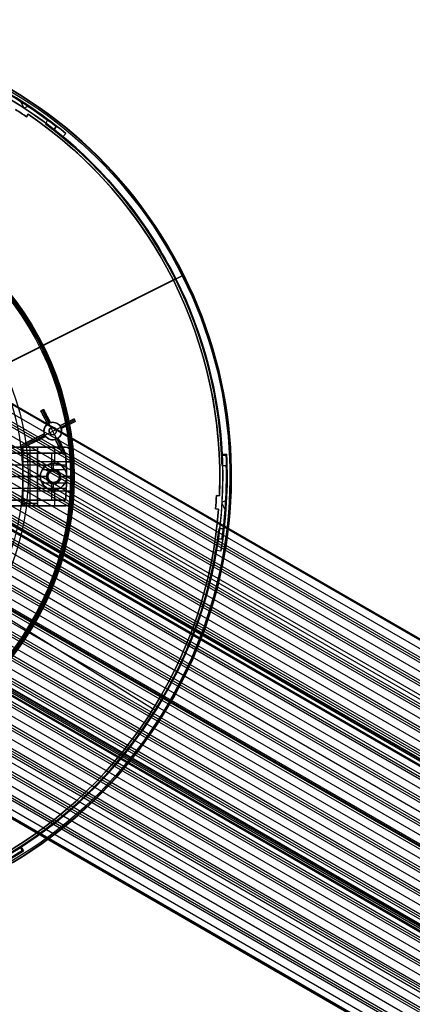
# Model space of a CAD drawing. Extents: x 16119 to 17321, y -6854 to -5812.
# Tile 66 of 68: x 16801 to 16934, y -6651 to -6316. Entities that reach past the tile are written whole.
import ezdxf

# ---------------------------------------------------------------- set-up
doc = ezdxf.new("R2010")
doc.units = 0
doc.layers.get('0').update_dxf_attribs({"linetype": 'CONTINUOUS'})
for name, color, linetype in [('BLANCO_METALICO', 7, 'CONTINUOUS'), ('COLOR', 7, 'CONTINUOUS'), ('LUZ', 7, 'CONTINUOUS')]:
    doc.layers.add(name, color=color, linetype=linetype)

msp = doc.modelspace()

# ---------------------------------------------------------------- linework, layer by layer
for p, q in [((17318.75, -6747.31, 52.34), (16776.63, -6434.32, 52.34)), ((16775.19, -6436.81, 51.18), (17320.54, -6751.67, 51.18)), ((17318.58, -6747.61, 50.83), (16776.46, -6434.62, 50.83)), ((16776.54, -6434.47, 51.58), (17318.67, -6747.46, 51.58)), ((17318.73, -6755.35, 52.38), (16773.14, -6440.35, 52.38)), ((16773.53, -6439.68, 51.96), (17319.12, -6754.68, 51.96)), ((16773.92, -6439.01, 51.54), (17319.51, -6754, 51.54)), ((16771.81, -6442.66, 52.75), (17317.4, -6757.65, 52.75)), ((17316.07, -6759.96, 53.12), (16770.48, -6444.96, 53.12)), ((17313.33, -6764.71, 56.44), (16771.43, -6451.85, 56.44)), ((17312.63, -6765.91, 54.71), (16771.78, -6453.65, 54.71)), ((16772.27, -6454.83, 55.13), (17312.25, -6766.58, 55.13)), ((17311.86, -6767.25, 55.55), (16772.72, -6455.98, 55.55)), ((16786.43, -6455.07, 53.55), (17315.68, -6760.63, 53.55)), ((17315.29, -6761.3, 53.97), (16786.65, -6456.09, 53.97)), ((16773.8, -6459.67, 55.93), (17310.53, -6769.56, 55.93)), ((16785.16, -6458.3, 54.34), (17313.96, -6763.6, 54.34)), ((17309.2, -6771.86, 56.3), (16774.57, -6463.19, 56.3)), ((16774.8, -6464.22, 56.72), (17308.81, -6772.53, 56.72)), ((17308.42, -6773.2, 57.14), (16775, -6465.23, 57.14)), ((16775.38, -6468.52, 57.51), (17307.09, -6775.51, 57.51)), ((17305.76, -6777.81, 57.88), (16775.56, -6471.7, 57.88)), ((16775.61, -6472.63, 58.3), (17305.37, -6778.48, 58.3)), ((17304.99, -6779.15, 58.73), (16775.65, -6473.54, 58.73)), ((16775.55, -6476.55, 59.1), (17303.66, -6781.46, 59.1)), ((16775.69, -6477.09, 61), (17303.46, -6781.8, 61)), ((17301.12, -6780.25, 61.73), (16775.78, -6476.94, 61.73)), ((17304.43, -6780.11, 60.55), (16775.8, -6474.9, 60.55)), ((17298.78, -6778.71, 62.46), (16775.86, -6476.8, 62.46)), ((16775.88, -6474.76, 61.28), (17302.09, -6778.56, 61.28)), ((16775.97, -6474.61, 62.01), (17299.75, -6777.02, 62.01)), ((17299.75, -6777.02, 62.01), (16775.97, -6474.61, 62.01)), ((17296.15, -6775.8, 63.21), (16776.04, -6475.52, 63.21)), ((17301.55, -6785.11, 60.31), (16775.12, -6481.17, 60.31)), ((16775.21, -6480.33, 59.89), (17301.94, -6784.43, 59.89)), ((17302.33, -6783.76, 59.47), (16775.29, -6479.48, 59.47)), ((16774.63, -6483.96, 60.68), (17300.22, -6787.41, 60.68)), ((16773.83, -6487.47, 61.48), (17298.5, -6790.39, 61.48)), ((17298.89, -6789.71, 61.06), (16774.02, -6486.68, 61.06)), ((16772.81, -6490.85, 62.27), (17296.78, -6793.36, 62.27)), ((17298.11, -6791.06, 61.9), (16773.63, -6488.25, 61.9)), ((16771.59, -6494.11, 63.06), (17295.07, -6796.34, 63.06)), ((17295.45, -6795.66, 62.64), (16771.88, -6493.38, 62.64)), ((16770.17, -6497.26, 63.86), (17293.35, -6799.31, 63.86)), ((17294.68, -6797.01, 63.49), (16771.29, -6494.83, 63.49)), ((16766.75, -6503.22, 65.44), (17289.91, -6805.26, 65.44)), ((17287.8, -6808.91, 66.66), (16764.27, -6506.65, 66.66)), ((16764.75, -6506.03, 66.24), (17288.19, -6808.24, 66.24)), ((17288.58, -6807.57, 65.81), (16765.23, -6505.41, 65.81)), ((17291.24, -6802.96, 65.07), (16779.87, -6507.72, 65.07)), ((16780.33, -6507.09, 64.65), (17291.63, -6802.29, 64.65)), ((17291.77, -6802.05, 66.4), (16780.47, -6506.85, 66.4)), ((17292.02, -6801.62, 64.23), (16780.54, -6506.32, 64.23)), ((16760.16, -6511.32, 67.82), (17284.76, -6814.19, 67.82)), ((17285.15, -6813.52, 67.4), (16760.73, -6510.75, 67.4)), ((16762.56, -6508.73, 67.03), (17286.48, -6811.22, 67.03)), ((16757.55, -6513.78, 68.62), (17283.04, -6817.17, 68.62)), ((17284.37, -6814.86, 68.25), (16759.58, -6511.87, 68.25)), ((17271.79, -6817.99, 74.46), (16751.72, -6517.73, 74.46)), ((17280.07, -6822.3, 71.8), (16752.34, -6517.62, 71.8)), ((16752.43, -6517.47, 72.53), (17277.73, -6820.76, 72.53)), ((16752.51, -6517.32, 73.26), (17275.4, -6819.21, 73.26)), ((17280.93, -6820.81, 69.83), (16754.02, -6516.6, 69.83)), ((16754.71, -6516.11, 69.41), (17281.32, -6820.14, 69.41)), ((17281.71, -6819.47, 68.99), (16755.39, -6515.6, 68.99)), ((17277.5, -6826.77, 71.42), (16747.47, -6520.76, 71.42)), ((16748.3, -6520.34, 71), (17277.89, -6826.09, 71)), ((17278.27, -6825.42, 70.57), (16749.1, -6519.9, 70.57)), ((16750.51, -6518.8, 72.25), (17279.1, -6823.99, 72.25)), ((17276.76, -6822.44, 72.98), (16750.59, -6518.66, 72.98)), ((17274.42, -6820.9, 73.71), (16750.67, -6518.51, 73.71)), ((17274.42, -6820.9, 73.71), (16750.67, -6518.51, 73.71)), ((16751.64, -6518.3, 70.2), (17279.6, -6823.12, 70.2)), ((17274.06, -6832.72, 73.01), (16739.68, -6524.19, 73.01)), ((16740.67, -6523.87, 72.58), (17274.45, -6832.05, 72.58)), ((17274.84, -6831.37, 72.16), (16741.64, -6523.53, 72.16)), ((16744.66, -6522.2, 71.79), (17276.17, -6829.07, 71.79)), ((17270.21, -6839.39, 76.35), (16728.41, -6526.58, 76.35)), ((17270.62, -6838.67, 74.59), (16730.12, -6526.61, 74.59)), ((16731.38, -6526.44, 74.17), (17271.01, -6838, 74.17)), ((16732.59, -6526.24, 73.75), (17271.4, -6837.32, 73.75)), ((16736.28, -6525.3, 73.38), (17272.73, -6835.02, 73.38)), ((16718.94, -6534.23, 76.92), (17264.53, -6849.23, 76.92)), ((16720.27, -6531.93, 76.55), (17265.86, -6846.92, 76.55)), ((16716.84, -6537.88, 78.14), (17262.23, -6852.76, 78.14)), ((17263.75, -6850.57, 77.77), (16718.17, -6535.58, 77.77)), ((16718.55, -6534.9, 77.34), (17264.14, -6849.9, 77.34)), ((17267.97, -6843.28, 75.33), (16739.45, -6538.14, 75.33)), ((16740.25, -6535.53, 74.96), (17269.29, -6840.97, 74.96)), ((16715.51, -6540.18, 78.51), (17257.63, -6853.18, 78.51)), ((17257.74, -6852.98, 79.48), (16715.62, -6539.99, 79.48)), ((17257.85, -6852.79, 80.46), (16715.73, -6539.79, 80.46)), ((17267.19, -6844.62, 76.18), (16736.96, -6538.49, 76.18)), ((16738.63, -6538.56, 75.76), (17267.58, -6843.95, 75.76))]:
    msp.add_line(p, q)
at = {"layer": 'BLANCO_METALICO'}
for p, q in [((16801.68, -6461.51, 184.65), (16756.61, -6461.51, 184.65)), ((16756.61, -6461.51, 186.15), (16801.68, -6461.51, 186.15)), ((16801.68, -6461.51, 187.65), (16790.53, -6461.51, 187.65)), ((16790.53, -6461.51, 190.15), (16801.68, -6461.51, 190.15)), ((16790.53, -6461.51, 188.9), (16801.68, -6461.51, 188.9)), ((16801.68, -6463.51, 190.15), (16790.53, -6463.51, 190.15)), ((16801.68, -6463.51, 188.9), (16790.53, -6463.51, 188.9)), ((16790.78, -6463.51, 187.65), (16801.68, -6463.51, 187.65)), ((16801.68, -6461.51, 190.15), (16801.68, -6461.51, 187.65)), ((16801.68, -6461.51, 187.65), (16801.68, -6461.51, 184.65)), ((16801.68, -6463.51, 190.15), (16801.68, -6461.51, 190.15)), ((16801.68, -6461.51, 184.65), (16801.68, -6471.51, 184.65)), ((16801.68, -6461.51, 184.65), (16806.68, -6461.51, 184.65)), ((16806.68, -6461.51, 190.15), (16801.68, -6461.51, 190.15)), ((16801.68, -6461.51, 187.65), (16806.68, -6461.51, 187.65)), ((16801.68, -6461.51, 186.15), (16806.68, -6461.51, 186.15)), ((16801.68, -6461.51, 188.9), (16806.68, -6461.51, 188.9)), ((16801.68, -6462.51, 190.15), (16806.68, -6462.51, 190.15)), ((16801.68, -6463.51, 187.65), (16801.68, -6463.51, 190.15)), ((16801.68, -6471.51, 187.65), (16801.68, -6463.51, 187.65)), ((16801.68, -6463.51, 190.15), (16806.68, -6463.51, 190.15)), ((16806.68, -6463.51, 187.65), (16801.68, -6463.51, 187.65)), ((16801.68, -6463.51, 188.9), (16806.68, -6463.51, 188.9)), ((16804.18, -6471.51, 184.65), (16804.18, -6461.51, 184.65)), ((16804.18, -6463.51, 190.15), (16804.18, -6461.51, 190.15)), ((16804.18, -6461.51, 184.65), (16804.18, -6461.51, 187.65)), ((16804.18, -6461.51, 187.65), (16804.18, -6461.51, 190.15)), ((16804.18, -6471.51, 187.65), (16804.18, -6463.51, 187.65)), ((16804.18, -6463.51, 190.15), (16804.18, -6463.51, 187.65)), ((16806.68, -6461.51, 190.15), (16816.22, -6461.51, 190.15)), ((16816.22, -6461.51, 187.65), (16806.68, -6461.51, 187.65)), ((16806.68, -6461.51, 187.65), (16806.68, -6461.51, 190.15)), ((16806.68, -6461.51, 184.65), (16806.68, -6461.51, 187.65)), ((16816.22, -6461.51, 184.65), (16806.68, -6461.51, 184.65)), ((16806.68, -6461.51, 190.15), (16806.68, -6463.51, 190.15)), ((16806.68, -6471.51, 184.65), (16806.68, -6461.51, 184.65)), ((16806.68, -6461.51, 188.9), (16816.22, -6461.51, 188.9)), ((16806.68, -6461.51, 186.15), (16816.22, -6461.51, 186.15)), ((16806.68, -6463.51, 187.65), (16816.22, -6463.51, 187.65)), ((16816.22, -6463.51, 190.15), (16806.68, -6463.51, 190.15)), ((16806.68, -6463.51, 190.15), (16806.68, -6463.51, 187.65)), ((16806.68, -6463.51, 187.65), (16806.68, -6471.51, 187.65)), ((16816.22, -6463.51, 188.9), (16806.68, -6463.51, 188.9)), ((16811.45, -6461.51, 190.15), (16811.45, -6461.51, 187.65)), ((16811.45, -6461.51, 187.65), (16811.45, -6461.51, 184.65)), ((16811.45, -6463.51, 190.15), (16811.45, -6463.51, 187.65)), ((16811.62, -6469.59, 187.65), (16811.62, -6463.51, 187.65)), ((16812.62, -6463.51, 190.15), (16812.62, -6461.51, 190.15)), ((16812.62, -6467.03, 184.65), (16812.62, -6461.51, 184.65)), ((16816.22, -6461.51, 187.65), (16816.22, -6461.51, 190.15)), ((16816.22, -6461.51, 184.65), (16816.22, -6461.51, 187.65)), ((16816.22, -6463.51, 190.15), (16816.22, -6463.51, 187.65)), ((16817.57, -6462.03, 187.65), (16817.57, -6462.03, 190.15)), ((16817.57, -6462.03, 187.65), (16817.57, -6462.03, 184.65)), ((16818.21, -6463.34, 187.65), (16818.21, -6463.34, 190.15)), ((16818.21, -6463.34, 184.65), (16818.21, -6463.34, 187.65)), ((16791.12, -6467.51, 187.65), (16801.68, -6467.51, 187.65)), ((16806.68, -6466.51, 184.65), (16801.68, -6466.51, 184.65)), ((16801.68, -6467.51, 187.65), (16806.68, -6467.51, 187.65)), ((16818.43, -6466.51, 184.65), (16806.68, -6466.51, 184.65)), ((16806.68, -6467.51, 187.65), (16816.48, -6467.51, 187.65)), ((16812.18, -6467.01, 184.65), (16812.18, -6467.01, 174.65)), ((16812.18, -6469.01, 174.65), (16812.18, -6467.01, 174.65)), ((16816.43, -6466.51, 190.15), (16818.43, -6466.51, 190.15)), ((16811.09, -6469.26, 174.65), (16808.28, -6469.26, 174.65)), ((16812.18, -6469.51, 175.15), (16812.18, -6469.01, 174.65)), ((16812.18, -6469.51, 175.15), (16812.18, -6469.51, 187.65)), ((16816.08, -6469.26, 174.65), (16813.27, -6469.26, 174.65)), ((16792.56, -6471.51, 184.65), (16801.68, -6471.51, 184.65)), ((16801.68, -6471.51, 187.65), (16798.56, -6471.51, 187.65)), ((16801.68, -6479.51, 187.65), (16801.68, -6471.51, 187.65)), ((16801.68, -6471.51, 184.65), (16801.68, -6481.51, 184.65)), ((16806.68, -6471.51, 184.65), (16801.68, -6471.51, 184.65)), ((16801.68, -6471.51, 187.65), (16806.68, -6471.51, 187.65)), ((16804.18, -6481.51, 184.65), (16804.18, -6471.51, 184.65)), ((16804.18, -6479.51, 187.65), (16804.18, -6471.51, 187.65)), ((16810.18, -6471.51, 187.65), (16806.68, -6471.51, 187.65)), ((16806.68, -6471.51, 187.65), (16806.68, -6479.51, 187.65)), ((16806.68, -6481.51, 184.65), (16806.68, -6471.51, 184.65)), ((16806.68, -6471.51, 184.65), (16807.68, -6471.51, 184.65)), ((16807.68, -6471.51, 184.65), (16807.68, -6471.51, 174.65)), ((16807.68, -6471.51, 174.65), (16809.68, -6471.51, 174.65)), ((16811.09, -6473.76, 174.65), (16808.28, -6473.76, 174.65)), ((16809.68, -6471.51, 174.65), (16810.18, -6471.51, 175.15)), ((16810.18, -6471.51, 175.15), (16810.18, -6471.51, 187.65)), ((16811.62, -6479.51, 187.65), (16811.62, -6473.43, 187.65)), ((16812.18, -6473.51, 175.15), (16812.18, -6473.51, 187.65)), ((16812.18, -6473.51, 175.15), (16812.18, -6474.01, 174.65)), ((16812.18, -6476.01, 174.65), (16812.18, -6474.01, 174.65)), ((16816.08, -6473.76, 174.65), (16813.27, -6473.76, 174.65)), ((16814.18, -6471.51, 175.15), (16814.18, -6471.51, 187.65)), ((16814.18, -6471.51, 175.15), (16814.68, -6471.51, 174.65)), ((16816.56, -6471.51, 187.65), (16814.18, -6471.51, 187.65)), ((16814.68, -6471.51, 174.65), (16816.68, -6471.51, 174.65)), ((16816.56, -6471.51, 190.15), (16816.56, -6471.51, 187.65)), ((16818.56, -6471.51, 190.15), (16816.56, -6471.51, 190.15)), ((16816.68, -6471.51, 174.65), (16816.68, -6471.51, 184.65)), ((16816.68, -6471.51, 184.65), (16818.56, -6471.51, 184.65)), ((16819.18, -6471.51, 171.65), (16818.38, -6471.51, 171.65)), ((16818.38, -6471.51, 171.65), (16818.38, -6471.51, 170.03)), ((16818.56, -6471.51, 187.65), (16818.56, -6471.51, 190.15)), ((16818.56, -6471.51, 184.65), (16818.56, -6471.51, 187.65)), ((16819.18, -6471.51, 170.03), (16819.18, -6471.51, 171.65)), ((16819.18, -6471.51, 170.03), (16819.18, -6471.51, 168.53)), ((16791.12, -6475.51, 187.65), (16801.68, -6475.51, 187.65)), ((16801.68, -6475.51, 187.65), (16806.68, -6475.51, 187.65)), ((16806.68, -6476.51, 184.65), (16801.68, -6476.51, 184.65)), ((16806.68, -6475.51, 187.65), (16816.48, -6475.51, 187.65)), ((16818.43, -6476.51, 184.65), (16806.68, -6476.51, 184.65)), ((16812.18, -6476.01, 184.65), (16812.18, -6476.01, 174.65)), ((16812.62, -6481.51, 184.65), (16812.62, -6475.99, 184.65)), ((16816.43, -6476.51, 190.15), (16818.43, -6476.51, 190.15)), ((16790.53, -6479.51, 190.15), (16801.68, -6479.51, 190.15)), ((16790.53, -6479.51, 188.9), (16801.68, -6479.51, 188.9)), ((16801.68, -6479.51, 187.65), (16790.78, -6479.51, 187.65)), ((16801.68, -6479.51, 190.15), (16801.68, -6479.51, 187.65)), ((16801.68, -6481.51, 190.15), (16801.68, -6479.51, 190.15)), ((16806.68, -6479.51, 190.15), (16801.68, -6479.51, 190.15)), ((16801.68, -6479.51, 187.65), (16806.68, -6479.51, 187.65)), ((16801.68, -6479.51, 188.9), (16806.68, -6479.51, 188.9)), ((16801.68, -6480.51, 190.15), (16806.68, -6480.51, 190.15)), ((16804.18, -6481.51, 190.15), (16804.18, -6479.51, 190.15)), ((16804.18, -6479.51, 187.65), (16804.18, -6479.51, 190.15)), ((16806.68, -6479.51, 187.65), (16806.68, -6479.51, 190.15)), ((16806.68, -6479.51, 190.15), (16816.22, -6479.51, 190.15)), ((16816.22, -6479.51, 187.65), (16806.68, -6479.51, 187.65)), ((16806.68, -6479.51, 190.15), (16806.68, -6481.51, 190.15)), ((16806.68, -6479.51, 188.9), (16816.22, -6479.51, 188.9)), ((16811.45, -6479.51, 190.15), (16811.45, -6479.51, 187.65)), ((16812.62, -6481.51, 190.15), (16812.62, -6479.51, 190.15)), ((16816.22, -6479.51, 187.65), (16816.22, -6479.51, 190.15)), ((16817.57, -6480.98, 187.65), (16817.57, -6480.98, 190.15)), ((16817.57, -6480.98, 187.65), (16817.57, -6480.98, 184.65)), ((16818.21, -6479.68, 190.15), (16818.21, -6479.68, 187.65)), ((16818.21, -6479.68, 187.65), (16818.21, -6479.68, 184.65)), ((16756.61, -6481.51, 184.65), (16801.68, -6481.51, 184.65)), ((16801.68, -6481.51, 186.15), (16756.61, -6481.51, 186.15)), ((16801.68, -6481.51, 190.15), (16790.53, -6481.51, 190.15)), ((16790.53, -6481.51, 187.65), (16801.68, -6481.51, 187.65)), ((16801.68, -6481.51, 188.9), (16790.53, -6481.51, 188.9)), ((16801.68, -6481.51, 187.65), (16801.68, -6481.51, 190.15)), ((16801.68, -6481.51, 184.65), (16801.68, -6481.51, 187.65)), ((16806.68, -6481.51, 184.65), (16801.68, -6481.51, 184.65)), ((16801.68, -6481.51, 190.15), (16806.68, -6481.51, 190.15)), ((16806.68, -6481.51, 187.65), (16801.68, -6481.51, 187.65)), ((16801.68, -6481.51, 186.15), (16806.68, -6481.51, 186.15)), ((16801.68, -6481.51, 188.9), (16806.68, -6481.51, 188.9)), ((16804.18, -6481.51, 187.65), (16804.18, -6481.51, 184.65)), ((16804.18, -6481.51, 190.15), (16804.18, -6481.51, 187.65)), ((16806.68, -6481.51, 190.15), (16806.68, -6481.51, 187.65)), ((16806.68, -6481.51, 187.65), (16816.22, -6481.51, 187.65)), ((16816.22, -6481.51, 190.15), (16806.68, -6481.51, 190.15)), ((16806.68, -6481.51, 184.65), (16816.22, -6481.51, 184.65)), ((16806.68, -6481.51, 187.65), (16806.68, -6481.51, 184.65)), ((16816.22, -6481.51, 188.9), (16806.68, -6481.51, 188.9)), ((16816.22, -6481.51, 186.15), (16806.68, -6481.51, 186.15)), ((16811.45, -6481.51, 190.15), (16811.45, -6481.51, 187.65)), ((16811.45, -6481.51, 187.65), (16811.45, -6481.51, 184.65)), ((16816.22, -6481.51, 190.15), (16816.22, -6481.51, 187.65)), ((16816.22, -6481.51, 187.65), (16816.22, -6481.51, 184.65))]:
    msp.add_line(p, q, dxfattribs=at)
at = {"layer": 'BLANCO_METALICO', "extrusion": (0, 1, 0)}
for points in [[(-16819.18, 168.53, 0.414214), (-16817.88, 167.23), (-16745.18, 167.23, 0.414214), (-16744.68, 167.73), (-16744.68, 168.03)], [(-16744.68, 168.03), (-16817.88, 168.03, -0.414214), (-16818.38, 168.53), (-16818.38, 170.03)]]:
    msp.add_lwpolyline(points, format="xyb", dxfattribs=at)
at = {"layer": 'BLANCO_METALICO', "extrusion": (0, 0, -1)}
for centre, radius, start, end in [((-16719.68, -6471.51, -171.65), 99.1, 360, 180), ((-16719.68, -6471.51, -170.03), 98.7, 360, 180), ((-16719.68, -6471.51, -168.53), 98.7, 360, 180), ((-16719.68, -6471.51, -168.03), 98.2, 360, 180), ((-16719.68, -6471.51, -171.65), 99.5, 0, 180), ((-16719.68, -6471.51, -170.84), 99.5, 0, 180), ((-16719.68, -6471.51, -169.28), 99.5, 0, 180), ((-16719.68, -6471.51, -167.23), 98.2, 0, 180), ((-16816.22, -6463.51, -190.15), 2, 90, 175.0052), ((-16724.68, -6471.51, -187.65), 91.88, 175.0052, 180), ((-16724.68, -6471.51, -188.9), 91.88, 175.0052, 180), ((-16724.68, -6471.51, -190.15), 93.88, 175.0052, 180), ((-16724.68, -6471.51, -186.15), 93.88, 175.0052, 180), ((-16812.18, -6471.51, -184.65), 4.5, 360, 180), ((-16812.18, -6471.51, -179.65), 4.5, 360, 180), ((-16812.18, -6471.51, -174.9), 2.25, 0, 180), ((-16812.18, -6471.51, -175.15), 2, 0, 180), ((-16719.68, -6471.51, -171.65), 99.5, 180, 360), ((-16719.68, -6471.51, -170.84), 99.5, 180, 360), ((-16719.68, -6471.51, -169.28), 99.5, 180, 360), ((-16719.68, -6471.51, -171.65), 99.1, 180, 0), ((-16719.68, -6471.51, -170.03), 98.7, 180, 0), ((-16719.68, -6471.51, -168.53), 98.7, 180, 0), ((-16719.68, -6471.51, -167.23), 98.2, 180, 0), ((-16719.68, -6471.51, -168.03), 98.2, 180, 0), ((-16812.18, -6471.51, -184.65), 4.5, 180, 0), ((-16812.18, -6471.51, -175.15), 2, 180, 360), ((-16812.18, -6471.51, -183.24), 2, 180, 0), ((-16724.68, -6471.51, -187.65), 91.88, 180, 184.9948), ((-16724.68, -6471.51, -190.15), 93.88, 180, 184.9948), ((-16724.68, -6471.51, -188.9), 93.88, 180, 184.9948), ((-16816.22, -6479.51, -190.15), 2, 184.9948, 270), ((-16816.22, -6479.51, -188.9), 2, 184.9948, 270), ((-16816.22, -6479.51, -186.15), 2, 184.9948, 270)]:
    msp.add_arc(centre, radius, start, end, dxfattribs=at)
at = {"layer": 'BLANCO_METALICO'}
for centre, radius, start, end in [((16719.68, -6471.51, 170.03), 99.5, 360, 180), ((16719.68, -6471.51, 168.53), 99.5, 0, 180), ((16719.68, -6471.51, 171.65), 98.7, 360, 180), ((16719.68, -6471.51, 170.84), 98.7, 360, 180), ((16816.22, -6463.51, 187.65), 2, 4.9948, 90), ((16816.22, -6463.51, 184.65), 2, 4.9948, 90), ((16816.22, -6463.51, 188.9), 2, 4.9948, 90), ((16816.22, -6463.51, 186.15), 2, 4.9948, 90), ((16724.68, -6471.51, 190.15), 91.88, 360, 4.9948), ((16724.68, -6471.51, 187.65), 93.88, 0, 4.9948), ((16724.68, -6471.51, 184.65), 93.88, 360, 4.9948), ((16724.68, -6471.51, 188.9), 93.88, 360, 4.9948), ((16812.18, -6471.51, 174.65), 4.5, 360, 180), ((16812.18, -6471.51, 174.65), 2.5, 0, 180), ((16812.18, -6471.51, 187.65), 2, 0, 180), ((16812.18, -6471.51, 183.24), 2, 360, 180), ((16719.68, -6471.51, 170.03), 99.5, 180, 360), ((16719.68, -6471.51, 168.53), 99.5, 180, 360), ((16719.68, -6471.51, 171.65), 98.7, 180, 0), ((16719.68, -6471.51, 170.84), 98.7, 180, 0), ((16812.18, -6471.51, 174.65), 4.5, 180, 0), ((16812.18, -6471.51, 179.65), 4.5, 180, 0), ((16812.18, -6471.51, 174.65), 2.5, 180, 360), ((16812.18, -6471.51, 174.9), 2.25, 180, 360), ((16812.18, -6471.51, 187.65), 2, 180, 360), ((16724.68, -6471.51, 190.15), 91.88, 355.0052, 0), ((16724.68, -6471.51, 188.9), 91.88, 355.0052, 360), ((16724.68, -6471.51, 187.65), 93.88, 355.0052, 0), ((16724.68, -6471.51, 184.65), 93.88, 355.0052, 0), ((16724.68, -6471.51, 186.15), 93.88, 355.0052, 360), ((16816.22, -6479.51, 187.65), 2, 270, 355.0052), ((16816.22, -6479.51, 184.65), 2, 270, 355.0052)]:
    msp.add_arc(centre, radius, start, end, dxfattribs=at)
at = {"layer": 'COLOR'}
for p, q in [((16802.06, -6346.15, -34.1), (16800.75, -6343.54, -34.1)), ((16803.75, -6345.49, -34.1), (16802.22, -6346.26, -34.1)), ((16803.03, -6345.02, -30.6), (16803.03, -6345.02, -34.1)), ((16801.11, -6347.93, -10.84), (16801.11, -6347.93, -30.6)), ((16803.53, -6348.34, -11.27), (16802.98, -6349.18, -10.84)), ((16802.98, -6349.18, -30.6), (16803.53, -6348.34, -30.6)), ((16802.98, -6349.18, -20.72), (16803.53, -6348.34, -20.72)), ((16802.98, -6349.18, -10.84), (16802.98, -6349.18, -30.6)), ((16803.26, -6348.76, -30.6), (16803.26, -6348.76, -11.06)), ((16803.53, -6348.34, -30.6), (16803.53, -6348.34, -11.27)), ((16816.3, -6354.84, -34.1), (16815.36, -6355.99, -34.1)), ((16816.3, -6354.84, -30.6), (16815.36, -6355.99, -30.6)), ((16816.3, -6354.84, -32.35), (16815.36, -6355.99, -32.35)), ((16815.36, -6355.99, -34.1), (16815.36, -6355.99, -30.6)), ((16815.83, -6355.41, -34.1), (16815.83, -6355.41, -30.6)), ((16816.3, -6354.84, -30.6), (16816.3, -6354.84, -34.1)), ((16786.73, -6437.91, 22.45), (16855.92, -6403.23, -10.54)), ((16853.78, -6404.3, -35.8), (16856.46, -6402.96, -35.8)), ((16856.46, -6402.96, -11.46), (16856.46, -6402.96, -35.8)), ((16852.89, -6404.75, -11.27), (16774.3, -6444.14, 26.2)), ((16853.78, -6404.3, -30.6), (16852.89, -6404.75, -30.6)), ((16852.89, -6404.75, -11.27), (16852.89, -6404.75, -30.6)), ((16853.78, -6404.3, -35.8), (16853.78, -6404.3, -30.6)), ((16807.87, -6449.12, 13.46), (16808.76, -6448.68, 13.04)), ((16808.76, -6448.68, 10.7), (16807.87, -6449.12, 10.7)), ((16807.87, -6449.12, 12.08), (16808.76, -6448.68, 12.08)), ((16807.87, -6449.12, 13.46), (16807.87, -6449.12, 10.7)), ((16807.87, -6449.12, 10.7), (16810.13, -6453.63, 5.66)), ((16808.32, -6448.9, 10.7), (16808.32, -6448.9, 13.25)), ((16808.32, -6448.9, 10.7), (16810.56, -6453.37, 5.7)), ((16808.38, -6450.14, 9.56), (16810.13, -6453.63, 9.56)), ((16808.76, -6448.68, 10.7), (16808.76, -6448.68, 13.04)), ((16811.02, -6453.18, 5.66), (16808.76, -6448.68, 10.7)), ((16809, -6451.38, 8.18), (16809.89, -6450.93, 8.18)), ((16811.02, -6453.18, 9.35), (16809.37, -6449.88, 9.35)), ((16809.89, -6450.93, 8.18), (16809.89, -6450.93, 12.8)), ((16809, -6451.38, 8.18), (16809, -6451.38, 13.21)), ((16810.13, -6453.63, 12.94), (16810.13, -6453.63, 5.66)), ((16810.56, -6453.37, 5.7), (16810.56, -6453.37, -7.3)), ((16811.34, -6454.93, -7.3), (16810.56, -6453.37, -7.3)), ((16811.02, -6453.18, 5.66), (16811.02, -6453.18, 12.53)), ((16814.32, -6454.28, 11.24), (16819.13, -6451.87, 9.03)), ((16819.13, -6451.87, 9.03), (16814.32, -6454.28, 3.66)), ((16814.32, -6454.28, 7.45), (16817.71, -6452.58, 7.45)), ((16814.32, -6454.28, 11.24), (16814.32, -6454.28, 3.66)), ((16814.58, -6454.71, 3.7), (16819.32, -6452.34, 8.99)), ((16819.5, -6452.8, 8.95), (16814.77, -6455.17, 11.11)), ((16814.77, -6455.17, 3.66), (16819.5, -6452.8, 8.95)), ((16814.77, -6455.17, 7.39), (16818.1, -6453.5, 7.39)), ((16816.72, -6453.07, 6.35), (16816.72, -6453.07, 10.14)), ((16817.17, -6453.97, 6.35), (16816.72, -6453.07, 6.35)), ((16817.14, -6453.99, 10.03), (16817.14, -6453.99, 6.3)), ((16819.13, -6451.87, 9.03), (16819.5, -6452.8, 8.95)), ((16800.95, -6460.98, 17.31), (16809.03, -6456.93, 13.65)), ((16808.69, -6457.1, 0.7), (16800.95, -6460.98, 15.7)), ((16801.17, -6461.43, 15.7), (16808.92, -6457.55, 0.7)), ((16809.03, -6456.93, 9), (16804.41, -6459.25, 9)), ((16809.03, -6456.93, 0.7), (16808.69, -6457.1, 0.7)), ((16809.14, -6457.99, 0.7), (16808.69, -6457.1, 0.7)), ((16809.31, -6457.91, 0.7), (16808.86, -6457.02, 0.7)), ((16808.92, -6457.55, 0.7), (16809.22, -6457.4, 0.7)), ((16809.03, -6456.93, 0.7), (16809.03, -6456.93, 13.65)), ((16809.22, -6457.4, -7.3), (16810.78, -6456.61, -7.3)), ((16809.22, -6457.4, -7.3), (16809.22, -6457.4, 0.7)), ((16810.78, -6456.61, -1.3), (16813.02, -6455.49, -1.3)), ((16810.78, -6456.61, -1.3), (16810.78, -6456.61, -7.3)), ((16811.34, -6454.93, -1.3), (16811.34, -6454.93, -7.3)), ((16812.46, -6457.17, -1.3), (16811.34, -6454.93, -1.3)), ((16812.46, -6457.17, -1.3), (16812.46, -6457.17, -7.3)), ((16813.25, -6458.73, -7.3), (16812.46, -6457.17, -7.3)), ((16813.02, -6455.49, -7.3), (16814.58, -6454.71, -7.3)), ((16813.02, -6455.49, -7.3), (16813.02, -6455.49, -1.3)), ((16814.58, -6454.71, 3.7), (16814.58, -6454.71, -7.3)), ((16814.77, -6455.17, 11.11), (16814.77, -6455.17, 3.66)), ((16801.4, -6461.87, 17.17), (16800.95, -6460.98, 17.31)), ((16800.95, -6460.98, 15.7), (16800.95, -6460.98, 17.31)), ((16800.95, -6460.98, 15.7), (16801.4, -6461.87, 15.7)), ((16800.95, -6460.98, 16.5), (16801.4, -6461.87, 16.5)), ((16809.48, -6457.82, 13.52), (16801.4, -6461.87, 17.17)), ((16801.4, -6461.87, 15.7), (16809.14, -6457.99, 0.7)), ((16805.27, -6459.93, 8.2), (16804.82, -6459.04, 8.2)), ((16804.89, -6460.12, 8.93), (16809.48, -6457.82, 8.93)), ((16804.99, -6458.96, 7.87), (16804.99, -6458.96, 15.49)), ((16805.44, -6459.85, 7.87), (16805.44, -6459.85, 15.35)), ((16809.14, -6457.99, 0.7), (16809.48, -6457.82, 0.7)), ((16809.48, -6457.82, 13.52), (16809.48, -6457.82, 0.7)), ((16812.78, -6458.92, 5.66), (16812.78, -6458.92, 12.2)), ((16812.78, -6458.92, 5.66), (16815.04, -6463.43, 10.7)), ((16812.78, -6458.92, 8.93), (16814.24, -6461.84, 8.93)), ((16813.25, -6458.73, 5.7), (16813.25, -6458.73, -7.3)), ((16813.25, -6458.73, 5.7), (16815.49, -6463.2, 10.7)), ((16813.67, -6458.47, 11.79), (16813.67, -6458.47, 5.66)), ((16815.93, -6462.98, 10.7), (16813.67, -6458.47, 5.66)), ((16815.05, -6461.21, 8.73), (16813.67, -6458.47, 8.73)), ((16813.91, -6461.17, 8.18), (16814.8, -6460.73, 8.18)), ((16814.8, -6460.73, 8.18), (16814.8, -6460.73, 11.43)), ((16801.17, -6461.43, 15.7), (16801.17, -6461.43, 17.24)), ((16801.4, -6461.87, 15.7), (16801.4, -6461.87, 17.17)), ((16813.91, -6461.17, 8.18), (16813.91, -6461.17, 11.83)), ((16815.93, -6462.98, 11.05), (16815.04, -6463.43, 11.45)), ((16815.04, -6463.43, 10.7), (16815.93, -6462.98, 10.7)), ((16815.04, -6463.43, 11.07), (16815.88, -6463, 11.07)), ((16815.04, -6463.43, 10.7), (16815.04, -6463.43, 11.45)), ((16815.49, -6463.2, 11.25), (16815.49, -6463.2, 10.7)), ((16815.93, -6462.98, 10.7), (16815.93, -6462.98, 11.05)), ((16869.49, -6464, -30.6), (16870.97, -6463.93, -30.6)), ((16869.49, -6464, -34.1), (16870.97, -6463.93, -34.1)), ((16870.97, -6463.93, -32.35), (16869.49, -6464, -32.35)), ((16869.49, -6464, -30.6), (16869.49, -6464, -34.1)), ((16870.23, -6463.97, -34.1), (16870.23, -6463.97, -30.6)), ((16870.97, -6463.93, -34.1), (16870.97, -6463.93, -30.6)), ((16867.42, -6480.24, -10.84), (16867.42, -6480.24, -30.6)), ((16867.54, -6477.99, -10.84), (16868.54, -6478.05, -11.27)), ((16867.54, -6477.99, -30.6), (16867.54, -6477.99, -10.84)), ((16867.54, -6477.99, -30.6), (16868.54, -6478.05, -30.6)), ((16868.54, -6478.05, -20.72), (16867.54, -6477.99, -20.72)), ((16868.04, -6478.02, -30.6), (16868.04, -6478.02, -11.06)), ((16868.54, -6478.05, -11.27), (16868.54, -6478.05, -30.6)), ((16870.71, -6483.15, -34.1), (16869.41, -6480.54, -34.1)), ((16870.95, -6479.58, -34.1), (16869.42, -6480.35, -34.1)), ((16870.9, -6480.44, -30.6), (16870.9, -6480.44, -34.1)), ((16868.27, -6482.54, -11.27), (16867.27, -6482.48, -10.84)), ((16867.27, -6482.48, -10.84), (16867.27, -6482.48, -30.6)), ((16868.27, -6482.54, -30.6), (16867.27, -6482.48, -30.6)), ((16867.27, -6482.48, -20.72), (16868.27, -6482.54, -20.72)), ((16867.77, -6482.51, -30.6), (16867.77, -6482.51, -11.06)), ((16868.27, -6482.54, -30.6), (16868.27, -6482.54, -11.27)), ((16867.57, -6496.61, -34.1), (16867.57, -6496.61, -30.6)), ((16869.03, -6496.85, -34.1), (16867.57, -6496.61, -34.1)), ((16869.03, -6496.85, -30.6), (16867.57, -6496.61, -30.6)), ((16869.03, -6496.85, -32.35), (16867.57, -6496.61, -32.35)), ((16868.3, -6496.73, -34.1), (16868.3, -6496.73, -30.6)), ((16869.03, -6496.85, -30.6), (16869.03, -6496.85, -34.1)), ((16801.09, -6597.5, -30.6), (16801.09, -6597.5, -34.1)), ((16801.09, -6597.5, -30.6), (16801.89, -6598.74, -30.6)), ((16801.09, -6597.5, -34.1), (16801.89, -6598.74, -34.1)), ((16801.89, -6598.74, -32.35), (16801.09, -6597.5, -32.35)), ((16801.49, -6598.12, -34.1), (16801.49, -6598.12, -30.6)), ((16801.89, -6598.74, -34.1), (16801.89, -6598.74, -30.6))]:
    msp.add_line(p, q, dxfattribs=at)
for points in [[(16809.03, -6456.93, 13.65), (16809.02, -6456.87, 13.65), (16809, -6456.81, 13.66), (16808.99, -6456.76, 13.66), (16808.97, -6456.7, 13.66), (16808.96, -6456.64, 13.66), (16808.95, -6456.58, 13.66), (16808.94, -6456.52, 13.66), (16808.93, -6456.47, 13.66), (16808.92, -6456.41, 13.66), (16808.92, -6456.35, 13.66), (16808.91, -6456.29, 13.66), (16808.91, -6456.23, 13.65), (16808.9, -6456.17, 13.65), (16808.9, -6456.11, 13.65), (16808.9, -6456.05, 13.64), (16808.9, -6455.99, 13.64), (16808.9, -6455.93, 13.63), (16808.91, -6455.87, 13.63), (16808.91, -6455.81, 13.62), (16808.92, -6455.76, 13.62), (16808.92, -6455.7, 13.61), (16808.93, -6455.64, 13.6), (16808.94, -6455.58, 13.59), (16808.95, -6455.52, 13.58), (16808.96, -6455.46, 13.58), (16808.97, -6455.41, 13.57), (16808.98, -6455.35, 13.56), (16809, -6455.29, 13.55), (16809.01, -6455.24, 13.54), (16809.03, -6455.18, 13.52), (16809.05, -6455.13, 13.51), (16809.07, -6455.07, 13.5), (16809.09, -6455.01, 13.49), (16809.11, -6454.96, 13.48), (16809.13, -6454.91, 13.46), (16809.15, -6454.85, 13.45), (16809.17, -6454.8, 13.43), (16809.2, -6454.75, 13.42), (16809.22, -6454.7, 13.41), (16809.25, -6454.65, 13.39), (16809.28, -6454.6, 13.37), (16809.31, -6454.55, 13.36), (16809.34, -6454.5, 13.34), (16809.37, -6454.45, 13.33), (16809.4, -6454.4, 13.31), (16809.43, -6454.35, 13.29), (16809.46, -6454.31, 13.28), (16809.5, -6454.26, 13.26), (16809.53, -6454.21, 13.24), (16809.56, -6454.17, 13.22), (16809.6, -6454.13, 13.2), (16809.64, -6454.08, 13.18), (16809.67, -6454.04, 13.16), (16809.71, -6454, 13.15), (16809.75, -6453.96, 13.13), (16809.79, -6453.92, 13.11), (16809.83, -6453.88, 13.09), (16809.87, -6453.84, 13.07), (16809.91, -6453.81, 13.05), (16809.95, -6453.77, 13.03), (16810, -6453.73, 13), (16810.04, -6453.7, 12.98), (16810.13, -6453.63, 12.94)], [(16811.02, -6453.18, 12.53), (16811.13, -6453.15, 12.48), (16811.24, -6453.12, 12.43), (16811.35, -6453.1, 12.38), (16811.41, -6453.09, 12.36), (16811.46, -6453.08, 12.34), (16811.52, -6453.08, 12.31), (16811.58, -6453.07, 12.29), (16811.69, -6453.06, 12.24), (16811.8, -6453.05, 12.19), (16811.91, -6453.05, 12.15), (16811.97, -6453.05, 12.12), (16812.03, -6453.05, 12.1), (16812.09, -6453.06, 12.08), (16812.14, -6453.06, 12.05), (16812.2, -6453.07, 12.03), (16812.26, -6453.07, 12.01), (16812.31, -6453.08, 11.98), (16812.37, -6453.09, 11.96), (16812.43, -6453.1, 11.94), (16812.48, -6453.11, 11.91), (16812.54, -6453.12, 11.89), (16812.59, -6453.13, 11.87), (16812.65, -6453.15, 11.85), (16812.7, -6453.16, 11.83), (16812.76, -6453.18, 11.8), (16812.81, -6453.19, 11.78), (16812.87, -6453.21, 11.76), (16812.92, -6453.23, 11.74), (16812.98, -6453.25, 11.72), (16813.03, -6453.27, 11.7), (16813.08, -6453.29, 11.68), (16813.14, -6453.32, 11.66), (16813.19, -6453.34, 11.64), (16813.24, -6453.37, 11.62), (16813.29, -6453.39, 11.6), (16813.35, -6453.42, 11.58), (16813.4, -6453.45, 11.56), (16813.45, -6453.48, 11.54), (16813.5, -6453.51, 11.52), (16813.55, -6453.54, 11.5), (16813.6, -6453.57, 11.49), (16813.64, -6453.61, 11.47), (16813.69, -6453.64, 11.45), (16813.74, -6453.68, 11.43), (16813.78, -6453.71, 11.42), (16813.83, -6453.75, 11.4), (16813.87, -6453.79, 11.39), (16813.92, -6453.83, 11.37), (16813.96, -6453.87, 11.36), (16814.01, -6453.91, 11.34), (16814.05, -6453.96, 11.33), (16814.09, -6454, 11.31), (16814.13, -6454.04, 11.3), (16814.17, -6454.09, 11.29), (16814.21, -6454.13, 11.27), (16814.25, -6454.18, 11.26), (16814.29, -6454.23, 11.25), (16814.32, -6454.28, 11.24)], [(16814.77, -6455.17, 11.11), (16814.79, -6455.23, 11.11), (16814.8, -6455.29, 11.11), (16814.82, -6455.35, 11.11), (16814.83, -6455.4, 11.11), (16814.84, -6455.46, 11.1), (16814.85, -6455.52, 11.1), (16814.86, -6455.58, 11.1), (16814.87, -6455.64, 11.1), (16814.88, -6455.69, 11.11), (16814.89, -6455.75, 11.11), (16814.89, -6455.81, 11.11), (16814.9, -6455.87, 11.11), (16814.9, -6455.93, 11.11), (16814.9, -6455.99, 11.12), (16814.9, -6456.05, 11.12), (16814.9, -6456.11, 11.13), (16814.9, -6456.17, 11.13), (16814.9, -6456.23, 11.14), (16814.89, -6456.29, 11.14), (16814.89, -6456.34, 11.15), (16814.88, -6456.4, 11.15), (16814.87, -6456.46, 11.16), (16814.87, -6456.52, 11.17), (16814.86, -6456.58, 11.18), (16814.84, -6456.63, 11.18), (16814.83, -6456.69, 11.19), (16814.82, -6456.75, 11.2), (16814.81, -6456.81, 11.21), (16814.79, -6456.86, 11.22), (16814.77, -6456.92, 11.23), (16814.76, -6456.97, 11.24), (16814.74, -6457.03, 11.26), (16814.72, -6457.08, 11.27), (16814.7, -6457.14, 11.28), (16814.68, -6457.19, 11.29), (16814.65, -6457.25, 11.3), (16814.63, -6457.3, 11.32), (16814.61, -6457.35, 11.33), (16814.58, -6457.4, 11.35), (16814.55, -6457.45, 11.36), (16814.53, -6457.5, 11.37), (16814.5, -6457.55, 11.39), (16814.47, -6457.6, 11.4), (16814.44, -6457.65, 11.42), (16814.41, -6457.7, 11.44), (16814.38, -6457.75, 11.45), (16814.34, -6457.79, 11.47), (16814.31, -6457.84, 11.49), (16814.28, -6457.89, 11.5), (16814.24, -6457.93, 11.52), (16814.2, -6457.97, 11.54), (16814.17, -6458.02, 11.56), (16814.13, -6458.06, 11.58), (16814.09, -6458.1, 11.59), (16814.05, -6458.14, 11.61), (16814.01, -6458.18, 11.63), (16813.97, -6458.22, 11.65), (16813.93, -6458.26, 11.67), (16813.89, -6458.3, 11.69), (16813.85, -6458.33, 11.71), (16813.81, -6458.37, 11.73), (16813.76, -6458.4, 11.75), (16813.72, -6458.44, 11.77), (16813.67, -6458.47, 11.79)], [(16812.78, -6458.92, 12.2), (16812.67, -6458.95, 12.24), (16812.56, -6458.98, 12.29), (16812.5, -6458.99, 12.32), (16812.45, -6459, 12.34), (16812.39, -6459.01, 12.36), (16812.34, -6459.02, 12.39), (16812.28, -6459.03, 12.41), (16812.23, -6459.03, 12.44), (16812.11, -6459.04, 12.48), (16812, -6459.05, 12.53), (16811.89, -6459.05, 12.58), (16811.83, -6459.05, 12.6), (16811.77, -6459.05, 12.63), (16811.72, -6459.05, 12.65), (16811.66, -6459.04, 12.68), (16811.6, -6459.04, 12.7), (16811.55, -6459.03, 12.72), (16811.49, -6459.02, 12.75), (16811.43, -6459.01, 12.77), (16811.38, -6459, 12.79), (16811.32, -6458.99, 12.82), (16811.26, -6458.98, 12.84), (16811.21, -6458.97, 12.86), (16811.15, -6458.96, 12.88), (16811.1, -6458.94, 12.91), (16811.04, -6458.93, 12.93), (16810.99, -6458.91, 12.95), (16810.93, -6458.89, 12.97), (16810.88, -6458.87, 13), (16810.83, -6458.85, 13.02), (16810.77, -6458.83, 13.04), (16810.72, -6458.81, 13.06), (16810.67, -6458.78, 13.08), (16810.61, -6458.76, 13.1), (16810.56, -6458.73, 13.12), (16810.51, -6458.71, 13.14), (16810.46, -6458.68, 13.16), (16810.41, -6458.65, 13.18), (16810.36, -6458.62, 13.2), (16810.31, -6458.59, 13.22), (16810.26, -6458.56, 13.24), (16810.21, -6458.53, 13.26), (16810.16, -6458.49, 13.28), (16810.11, -6458.46, 13.29), (16810.07, -6458.42, 13.31), (16810.02, -6458.39, 13.33), (16809.97, -6458.35, 13.35), (16809.93, -6458.31, 13.36), (16809.88, -6458.27, 13.38), (16809.84, -6458.23, 13.4), (16809.8, -6458.19, 13.41), (16809.76, -6458.15, 13.43), (16809.71, -6458.1, 13.44), (16809.67, -6458.06, 13.46), (16809.63, -6458.01, 13.47), (16809.59, -6457.97, 13.48), (16809.56, -6457.92, 13.5), (16809.52, -6457.87, 13.51), (16809.48, -6457.82, 13.52)]]:
    msp.add_polyline3d(points, dxfattribs=at)
at = {"layer": 'COLOR', "extrusion": (0, 0, -1)}
for centre, radius, start, end in [((-16719.68, -6471.51, 10.54), 152.39, 333.3816, 153.3816), ((-16719.68, -6471.51, 30.6), 151.48, 117.1316, 129.6316), ((-16719.68, -6471.51, 32.35), 151.48, 117.1316, 129.6316), ((-16719.68, -6471.51, 34.1), 150, 117.1316, 129.6316), ((-16719.68, -6471.51, 20.72), 148, 122.5105, 124.2527), ((-16719.68, -6471.51, 20.93), 149, 124.2468, 182.5163), ((-16719.68, -6471.51, 30.6), 150, 129.6316, 153.3816), ((-16719.68, -6471.51, 33.2), 150, 129.6316, 153.3816), ((-16719.68, -6471.51, -43.5), 73, 63.3816, 243.3816), ((-16719.68, -6471.51, -33.4), 73, 63.3816, 243.3816), ((-16719.68, -6471.51, 10.54), 152.39, 153.3816, 333.3816), ((-16719.68, -6471.51, 30.6), 150, 153.3816, 177.1316), ((-16719.68, -6471.51, 33.2), 150, 153.3816, 177.1316), ((-16719.68, -6471.51, -18.69), 83.82, 153.3816, 333.3816), ((-16719.68, -6471.51, -17.31), 81.95, 153.3816, 172.6181), ((-16811.9, -6456.05, -3.18), 3, 342.9756, 153.3816), ((-16811.9, -6456.05, -0.7), 3, 333.3816, 342.9756), ((-16811.9, -6456.05, -0.7), 3, 323.7875, 333.3816), ((-16811.9, -6456.05, -3.11), 3, 153.3816, 323.7875), ((-16811.9, -6456.05, 1.3), 1.25, 333.3816, 153.3816), ((-16811.9, -6456.05, 4.3), 1.25, 333.3816, 153.3816), ((-16811.9, -6456.05, 1.3), 1.25, 153.3816, 333.3816), ((-16811.9, -6456.05, 4.3), 1.25, 153.3816, 333.3816), ((-16719.68, -6471.51, -17.31), 81.95, 172.6204, 224.1235), ((-16719.68, -6471.51, 34.1), 150, 177.1316, 189.6316), ((-16719.68, -6471.51, 30.6), 151.48, 177.1316, 189.6316), ((-16719.68, -6471.51, 32.35), 151.48, 177.1316, 189.6316), ((-16719.68, -6471.51, 20.72), 148, 182.5105, 184.2527), ((-16719.68, -6471.51, 20.93), 149, 184.2468, 242.5163), ((-16719.68, -6471.51, 30.6), 150, 189.6316, 237.1316), ((-16719.68, -6471.51, 33.2), 150, 189.6316, 237.1316), ((-16719.68, -6471.51, 34.1), 150, 237.1316, 249.6316), ((-16719.68, -6471.51, 30.6), 151.48, 237.1316, 249.6316), ((-16719.68, -6471.51, 32.35), 151.48, 237.1316, 249.6316)]:
    msp.add_arc(centre, radius, start, end, dxfattribs=at)
at = {"layer": 'COLOR'}
for centre, radius, start, end in [((16719.68, -6471.51, -35.8), 153, 26.6184, 206.6184), ((16719.68, -6471.51, -11.46), 153, 26.6184, 206.6184), ((16719.68, -6471.51, -23.63), 153, 26.6184, 206.6184), ((16719.68, -6471.51, -10.91), 152.83, 26.6184, 206.6184), ((16719.68, -6471.51, -35.8), 150, 26.6184, 206.6184), ((16719.68, -6471.51, -34.1), 151.48, 50.3684, 62.8684), ((16719.68, -6471.51, -10.84), 148, 55.7473, 57.4895), ((16719.68, -6471.51, -30.6), 148, 55.7473, 57.4895), ((16719.68, -6471.51, -11.27), 149, 26.6184, 55.7532), ((16719.68, -6471.51, -30.6), 149, 357.4837, 55.7532), ((16719.68, -6471.51, -11.46), 153, 206.6184, 26.6184), ((16719.68, -6471.51, -35.8), 153, 206.6184, 26.6184), ((16719.68, -6471.51, -23.63), 153, 206.6184, 26.6184), ((16719.68, -6471.51, -10.91), 152.83, 206.6184, 26.6184), ((16719.68, -6471.51, -35.8), 150, 206.6184, 26.6184), ((16719.68, -6471.51, -11.27), 149, 357.4837, 26.6184), ((16811.9, -6456.05, -7.3), 3, 26.6184, 206.6184), ((16811.9, -6456.05, -7.3), 3, 206.6184, 26.6184), ((16811.9, -6456.05, -7.3), 1.25, 26.6184, 206.6184), ((16811.9, -6456.05, -7.3), 1.25, 206.6184, 26.6184), ((16719.68, -6471.51, -34.1), 151.48, 350.3684, 2.8684), ((16719.68, -6471.51, -10.84), 148, 355.7473, 357.4895), ((16719.68, -6471.51, -30.6), 148, 355.7473, 357.4895), ((16719.68, -6471.51, -11.27), 149, 297.4837, 355.7532), ((16719.68, -6471.51, -30.6), 149, 297.4837, 355.7532), ((16719.68, -6471.51, -34.1), 151.48, 290.3684, 302.8684)]:
    msp.add_arc(centre, radius, start, end, dxfattribs=at)
at = {"layer": 'COLOR', "extrusion": (0.448047, -0.89401, 9.73194e-13)}
msp.add_arc((12200.03, -11.46, 13276.79), 1, 0, 66.9149, dxfattribs=at)
at = {"layer": 'COLOR', "extrusion": (-0.89401, -0.448047, -9.36008e-09)}
msp.add_arc((13275.2, -217.25, -12136.9), 231.67, 83.5223, 84.7758, dxfattribs=at)
at = {"layer": 'COLOR', "extrusion": (0.89401, 0.448047, -1.27258e-09)}
msp.add_arc((-13275.23, -219.76, 12137.9), 233.75, 95.1689, 96.4111, dxfattribs=at)
at = {"layer": 'COLOR', "extrusion": (-0.316817, 0.632161, -0.707107)}
msp.add_arc((-12137.4, -9403.54, -9409.46), 2.14, 76.4635, 103.5365, dxfattribs=at)
at = {"layer": 'COLOR', "extrusion": (0.632161, 0.316817, -0.707107)}
for start, end in [(76.4986, 89.9649), (90.0351, 103.5014)]:
    msp.add_arc((-13304.29, 8585.03, 8581.94), 2.15, start, end, dxfattribs=at)
at = {"layer": 'COLOR', "extrusion": (0.316817, -0.632161, -0.707107)}
msp.add_arc((12137.4, 9411.57, 9405.64), 2.14, 76.4635, 103.5365, dxfattribs=at)
at = {"layer": 'COLOR', "extrusion": (-0.89401, -0.448047, -6.70322e-10)}
msp.add_arc((13271.43, -246.79, -12136.9), 261.45, 81.0095, 82.1265, dxfattribs=at)
at = {"layer": 'COLOR', "extrusion": (0.89401, 0.448047, -7.0651e-08)}
msp.add_arc((-13271.55, -248.94, 12137.9), 263.17, 97.7959, 98.9054, dxfattribs=at)
at = {"layer": 'LUZ'}
for p, q in [((16802.84, -6345.17, -32.55), (16802.84, -6345.17, -31.05)), ((16810.15, -6350.3, -34.05), (16809.38, -6351.53, -34.05)), ((16810.15, -6350.3, -32.55), (16809.38, -6351.53, -32.55)), ((16810.15, -6350.3, -33.3), (16809.38, -6351.53, -33.3)), ((16810.15, -6350.3, -34.05), (16810.15, -6350.3, -32.55)), ((16809.38, -6351.53, -32.55), (16809.38, -6351.53, -34.05)), ((16809.77, -6350.92, -34.05), (16809.77, -6350.92, -32.55)), ((16812.2, -6353.69, -32.55), (16813, -6352.48, -32.55)), ((16813, -6352.48, -31.05), (16812.2, -6353.69, -31.05)), ((16812.2, -6353.69, -31.8), (16813, -6352.48, -31.8)), ((16812.2, -6353.69, -32.55), (16812.2, -6353.69, -31.05)), ((16812.6, -6353.09, -32.55), (16812.6, -6353.09, -31.05)), ((16813, -6352.48, -32.55), (16813, -6352.48, -31.05)), ((16592.64, -6392.13, -34.05), (16846.72, -6550.89, -34.05)), ((16592.64, -6392.13, -32.55), (16846.72, -6550.89, -32.55)), ((16585.79, -6538.69, -31.05), (16853.57, -6404.33, -31.05)), ((16853.57, -6404.33, -32.55), (16585.79, -6538.69, -32.55)), ((16853.57, -6404.33, -32.55), (16853.57, -6404.33, -31.05)), ((16869.3, -6464.22, -32.55), (16870.76, -6464.27, -32.55)), ((16869.3, -6464.22, -34.05), (16870.76, -6464.27, -34.05)), ((16869.3, -6464.22, -34.05), (16869.3, -6464.22, -32.55)), ((16870.76, -6464.27, -33.3), (16869.3, -6464.22, -33.3)), ((16870.03, -6464.25, -34.05), (16870.03, -6464.25, -32.55)), ((16870.76, -6464.27, -34.05), (16870.76, -6464.27, -32.55)), ((16870.89, -6467.85, -32.55), (16869.43, -6467.77, -32.55)), ((16869.43, -6467.77, -32.55), (16869.43, -6467.77, -31.05)), ((16869.43, -6467.77, -31.05), (16870.89, -6467.85, -31.05)), ((16870.89, -6467.85, -31.8), (16869.43, -6467.77, -31.8)), ((16870.16, -6467.81, -32.55), (16870.16, -6467.81, -31.05)), ((16870.89, -6467.85, -32.55), (16870.89, -6467.85, -31.05)), ((16870.84, -6476.78, -32.55), (16870.84, -6476.78, -34.05)), ((16870.67, -6480.36, -32.55), (16870.67, -6480.36, -31.05)), ((16868.43, -6489.2, -34.05), (16868.43, -6489.2, -32.55)), ((16869.89, -6489.26, -32.55), (16868.43, -6489.2, -32.55)), ((16869.89, -6489.26, -34.05), (16868.43, -6489.2, -34.05)), ((16868.43, -6489.2, -33.3), (16869.89, -6489.26, -33.3)), ((16869.16, -6489.23, -34.05), (16869.16, -6489.23, -32.55)), ((16869.89, -6489.26, -34.05), (16869.89, -6489.26, -32.55)), ((16867.97, -6492.73, -32.55), (16867.97, -6492.73, -31.05)), ((16867.97, -6492.73, -32.55), (16869.42, -6492.81, -32.55)), ((16869.42, -6492.81, -31.05), (16867.97, -6492.73, -31.05)), ((16867.97, -6492.73, -31.8), (16869.42, -6492.81, -31.8)), ((16868.7, -6492.77, -32.55), (16868.7, -6492.77, -31.05)), ((16869.42, -6492.81, -32.55), (16869.42, -6492.81, -31.05)), ((16846.72, -6550.89, -32.55), (16846.72, -6550.89, -34.05)), ((16800.8, -6597.44, -32.55), (16801.49, -6598.73, -32.55)), ((16800.8, -6597.44, -34.05), (16801.49, -6598.73, -34.05)), ((16800.8, -6597.44, -34.05), (16800.8, -6597.44, -32.55)), ((16801.49, -6598.73, -33.3), (16800.8, -6597.44, -33.3)), ((16801.15, -6598.08, -34.05), (16801.15, -6598.08, -32.55)), ((16801.49, -6598.73, -34.05), (16801.49, -6598.73, -32.55))]:
    msp.add_line(p, q, dxfattribs=at)
at = {"layer": 'LUZ', "extrusion": (0, 0, -1)}
for centre, radius, start, end in [((-16719.68, -6471.51, 34.05), 151.25, 117.2568, 126.738), ((-16719.68, -6471.51, 33.3), 151.25, 117.2568, 126.738), ((-16719.68, -6471.51, 31.05), 151.25, 118.6149, 128.0961), ((-16719.68, -6471.51, 32.55), 151.25, 118.6149, 126.738), ((-16719.68, -6471.51, 34.05), 149.8, 126.784, 177.2108), ((-16719.68, -6471.51, 32.55), 149.8, 126.784, 128.142), ((-16719.68, -6471.51, 33.3), 149.8, 126.784, 177.2108), ((-16719.68, -6471.51, 31.05), 149.8, 128.142, 178.5689), ((-16719.68, -6471.51, 32.55), 149.8, 128.142, 177.2108), ((-16719.68, -6471.51, 34.05), 151.25, 177.2568, 186.738), ((-16719.68, -6471.51, 33.3), 151.25, 177.2568, 186.738), ((-16719.68, -6471.51, 32.55), 151.25, 177.2568, 178.6149), ((-16719.68, -6471.51, 31.05), 151.25, 178.6149, 188.0961), ((-16719.68, -6471.51, 32.55), 151.25, 178.6149, 186.738), ((-16719.68, -6471.51, 33.3), 149.8, 186.784, 211.9974), ((-16719.68, -6471.51, 32.55), 149.8, 186.784, 188.142), ((-16719.68, -6471.51, 31.05), 149.8, 188.142, 238.5689), ((-16719.68, -6471.51, 32.55), 149.8, 188.142, 211.9974), ((-16719.68, -6471.51, 32.55), 149.8, 211.9974, 237.2108), ((-16719.68, -6471.51, 34.05), 149.8, 211.9974, 237.2108), ((-16719.68, -6471.51, 33.3), 149.8, 211.9974, 237.2108), ((-16719.68, -6471.51, 34.05), 151.25, 237.2568, 246.738), ((-16719.68, -6471.51, 33.3), 151.25, 237.2568, 246.738), ((-16719.68, -6471.51, 32.55), 151.25, 237.2568, 238.6149)]:
    msp.add_arc(centre, radius, start, end, dxfattribs=at)
at = {"layer": 'LUZ'}
for centre, radius, start, end in [((16719.68, -6471.51, -32.55), 151.25, 53.262, 61.3851), ((16719.68, -6471.51, -31.8), 151.25, 51.9039, 61.3851), ((16719.68, -6471.51, -32.55), 151.25, 51.9039, 53.262), ((16719.68, -6471.51, -32.55), 149.8, 2.7892, 51.858), ((16719.68, -6471.51, -31.8), 149.8, 1.4311, 51.858), ((16719.68, -6471.51, -32.55), 149.8, 1.4311, 2.7892), ((16719.68, -6471.51, -31.8), 151.25, 351.9039, 1.3851), ((16719.68, -6471.51, -32.55), 151.25, 353.262, 1.3851), ((16719.68, -6471.51, -34.05), 149.8, 328.0026, 353.216), ((16719.68, -6471.51, -32.55), 151.25, 351.9039, 353.262), ((16719.68, -6471.51, -31.8), 149.8, 301.4311, 351.858), ((16719.68, -6471.51, -32.55), 149.8, 328.0026, 351.858), ((16719.68, -6471.51, -32.55), 149.8, 302.7892, 328.0026), ((16719.68, -6471.51, -32.55), 149.8, 301.4311, 302.7892)]:
    msp.add_arc(centre, radius, start, end, dxfattribs=at)

doc.saveas('drawing.dxf')
